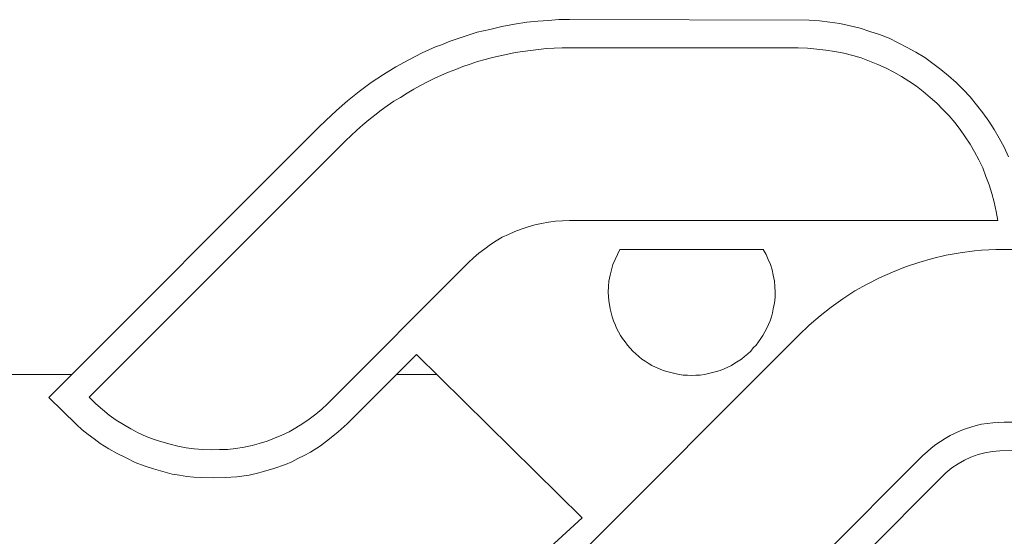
# Model space of a CAD drawing. Header units: metres. Extents: x 964 to 7125, y -212 to 9570.
# Tile 122 of 185: x 2097.438 to 2098.454, y 249.516 to 250.049. Entities that reach past the tile are written whole.
import ezdxf

# ---------------------------------------------------------------- set-up
doc = ezdxf.new("R2010")
doc.units = ezdxf.units.M
doc.linetypes.add('CIĄGłA', pattern=[0])
doc.layers.add('1__logo', color=7, linetype='Continuous')
doc.layers.add('TB_OBRYS1', color=3, linetype='Continuous')
doc.layers.add('a___wymiary', color=9, linetype='Continuous', lineweight=18)
doc.layers.add('AGP1_ELEWACJE', color=7, linetype='Continuous', lineweight=15)

# ---------------------------------------------------------------- blocks, each defined once
blk = doc.blocks.new('WIATA WIDOK PRZEKRÓJ TERENU 2')
at = {"layer": '1__logo', "color": 18, "lineweight": 5, "true_color": 0x000000}
for p, q in [((47230.8, 18976.5), (47243.3, 18979.5)), ((47230.8, 18976.5), (47243.3, 18979.5)), ((47230.8, 18976.5), (47243.3, 18979.5)), ((47230.8, 18976.5), (47243.3, 18979.5)), ((47243.3, 18979.5), (47256.3, 18981.7)), ((47243.3, 18979.5), (47256.3, 18981.7)), ((47243.3, 18979.5), (47256.3, 18981.7)), ((47243.3, 18979.5), (47256.3, 18981.7)), ((47256.3, 18981.7), (47269.2, 18983.9)), ((47256.3, 18981.7), (47269.2, 18983.9)), ((47256.3, 18981.7), (47269.2, 18983.9)), ((47256.3, 18981.7), (47269.2, 18983.9)), ((47269.2, 18983.9), (47280.3, 18985)), ((47269.2, 18983.9), (47280.3, 18985)), ((47269.2, 18983.9), (47280.3, 18985)), ((47269.2, 18983.9), (47280.3, 18985)), ((47280.3, 18985), (47291.4, 18985.7)), ((47280.3, 18985), (47291.4, 18985.7)), ((47280.3, 18985), (47291.4, 18985.7)), ((47280.3, 18985), (47291.4, 18985.7)), ((47291.4, 18985.7), (47302.1, 18986.5)), ((47291.4, 18985.7), (47302.1, 18986.5)), ((47291.4, 18985.7), (47302.1, 18986.5)), ((47291.4, 18985.7), (47302.1, 18986.5)), ((47302.1, 18986.5), (47313.2, 18986.5)), ((47302.1, 18986.5), (47313.2, 18986.5)), ((47302.1, 18986.5), (47313.2, 18986.5)), ((47302.1, 18986.5), (47313.2, 18986.5)), ((47313.2, 18986.5), (47560.3, 18986.1)), ((47313.2, 18986.5), (47560.3, 18986.1)), ((47313.2, 18986.5), (47560.3, 18986.1)), ((47313.2, 18986.5), (47560.3, 18986.1)), ((47560.3, 18986.1), (47571, 18985.4)), ((47560.3, 18986.1), (47571, 18985.4)), ((47560.3, 18986.1), (47571, 18985.4)), ((47560.3, 18986.1), (47571, 18985.4)), ((47571, 18985.4), (47581.7, 18983.9)), ((47571, 18985.4), (47581.7, 18983.9)), ((47571, 18985.4), (47581.7, 18983.9)), ((47571, 18985.4), (47581.7, 18983.9)), ((47581.7, 18983.9), (47592.1, 18982.4)), ((47581.7, 18983.9), (47592.1, 18982.4)), ((47581.7, 18983.9), (47592.1, 18982.4)), ((47581.7, 18983.9), (47592.1, 18982.4)), ((47592.1, 18982.4), (47602.8, 18980.2)), ((47592.1, 18982.4), (47602.8, 18980.2)), ((47592.1, 18982.4), (47602.8, 18980.2)), ((47592.1, 18982.4), (47602.8, 18980.2)), ((47602.8, 18980.2), (47613.1, 18977.6)), ((47602.8, 18980.2), (47613.1, 18977.6)), ((47602.8, 18980.2), (47613.1, 18977.6)), ((47602.8, 18980.2), (47613.1, 18977.6)), ((47613.1, 18977.6), (47623.1, 18974.3)), ((47613.1, 18977.6), (47623.1, 18974.3)), ((47613.1, 18977.6), (47623.1, 18974.3)), ((47613.1, 18977.6), (47623.1, 18974.3)), ((47196.1, 18966.5), (47203.5, 18968.8)), ((47196.1, 18966.5), (47203.5, 18968.8)), ((47196.1, 18966.5), (47203.5, 18968.8)), ((47196.1, 18966.5), (47203.5, 18968.8)), ((47203.5, 18968.8), (47210.5, 18971.3)), ((47203.5, 18968.8), (47210.5, 18971.3)), ((47203.5, 18968.8), (47210.5, 18971.3)), ((47203.5, 18968.8), (47210.5, 18971.3)), ((47210.5, 18971.3), (47217.9, 18973.6)), ((47210.5, 18971.3), (47217.9, 18973.6)), ((47210.5, 18971.3), (47217.9, 18973.6)), ((47210.5, 18971.3), (47217.9, 18973.6)), ((47217.9, 18973.6), (47230.8, 18976.5)), ((47217.9, 18973.6), (47230.8, 18976.5)), ((47217.9, 18973.6), (47230.8, 18976.5)), ((47217.9, 18973.6), (47230.8, 18976.5)), ((47623.1, 18974.3), (47633.1, 18971)), ((47623.1, 18974.3), (47633.1, 18971)), ((47623.1, 18974.3), (47633.1, 18971)), ((47623.1, 18974.3), (47633.1, 18971)), ((47633.1, 18971), (47643, 18967.3)), ((47633.1, 18971), (47643, 18967.3)), ((47633.1, 18971), (47643, 18967.3)), ((47633.1, 18971), (47643, 18967.3)), ((47643, 18967.3), (47652.3, 18962.5)), ((47643, 18967.3), (47652.3, 18962.5)), ((47643, 18967.3), (47652.3, 18962.5)), ((47643, 18967.3), (47652.3, 18962.5)), ((47168, 18955.5), (47175, 18958.4)), ((47168, 18955.5), (47175, 18958.4)), ((47168, 18955.5), (47175, 18958.4)), ((47168, 18955.5), (47175, 18958.4)), ((47175, 18958.4), (47182, 18961)), ((47175, 18958.4), (47182, 18961)), ((47175, 18958.4), (47182, 18961)), ((47175, 18958.4), (47182, 18961)), ((47182, 18961), (47189, 18964)), ((47182, 18961), (47189, 18964)), ((47182, 18961), (47189, 18964)), ((47182, 18961), (47189, 18964)), ((47189, 18964), (47196.1, 18966.5)), ((47189, 18964), (47196.1, 18966.5)), ((47189, 18964), (47196.1, 18966.5)), ((47189, 18964), (47196.1, 18966.5)), ((47297.3, 18956.9), (47305.4, 18957.3)), ((47297.3, 18956.9), (47305.4, 18957.3)), ((47305.4, 18957.3), (47313.5, 18957.3)), ((47305.4, 18957.3), (47313.5, 18957.3)), ((47313.5, 18957.3), (47549.2, 18957.3)), ((47313.5, 18957.3), (47549.2, 18957.3)), ((47549.2, 18957.3), (47558.8, 18956.9)), ((47549.2, 18957.3), (47558.8, 18956.9)), ((47652.3, 18962.5), (47661.5, 18957.7)), ((47652.3, 18962.5), (47661.5, 18957.7)), ((47652.3, 18962.5), (47661.5, 18957.7)), ((47652.3, 18962.5), (47661.5, 18957.7)), ((47661.5, 18957.7), (47670.4, 18952.9)), ((47661.5, 18957.7), (47670.4, 18952.9)), ((47661.5, 18957.7), (47670.4, 18952.9)), ((47661.5, 18957.7), (47670.4, 18952.9)), ((47147.3, 18945.1), (47161, 18952.1)), ((47147.3, 18945.1), (47161, 18952.1)), ((47147.3, 18945.1), (47161, 18952.1)), ((47147.3, 18945.1), (47161, 18952.1)), ((47161, 18952.1), (47168, 18955.5)), ((47161, 18952.1), (47168, 18955.5)), ((47161, 18952.1), (47168, 18955.5)), ((47161, 18952.1), (47168, 18955.5)), ((47226, 18945.5), (47233.7, 18947.3)), ((47226, 18945.5), (47233.7, 18947.3)), ((47233.7, 18947.3), (47241.5, 18949.2)), ((47233.7, 18947.3), (47241.5, 18949.2)), ((47241.5, 18949.2), (47249.3, 18951)), ((47241.5, 18949.2), (47249.3, 18951)), ((47249.3, 18951), (47257, 18952.5)), ((47249.3, 18951), (47257, 18952.5)), ((47257, 18952.5), (47265.1, 18953.6)), ((47257, 18952.5), (47265.1, 18953.6)), ((47265.1, 18953.6), (47272.9, 18954.7)), ((47265.1, 18953.6), (47272.9, 18954.7)), ((47272.9, 18954.7), (47281, 18955.8)), ((47272.9, 18954.7), (47281, 18955.8)), ((47281, 18955.8), (47289.2, 18956.6)), ((47281, 18955.8), (47289.2, 18956.6)), ((47289.2, 18956.6), (47297.3, 18956.9)), ((47289.2, 18956.6), (47297.3, 18956.9)), ((47558.8, 18956.9), (47568.4, 18956.2)), ((47558.8, 18956.9), (47568.4, 18956.2)), ((47568.4, 18956.2), (47577.6, 18955.1)), ((47568.4, 18956.2), (47577.6, 18955.1)), ((47577.6, 18955.1), (47586.9, 18953.6)), ((47577.6, 18955.1), (47586.9, 18953.6)), ((47586.9, 18953.6), (47596.1, 18951.8)), ((47586.9, 18953.6), (47596.1, 18951.8)), ((47596.1, 18951.8), (47605.4, 18949.5)), ((47596.1, 18951.8), (47605.4, 18949.5)), ((47605.4, 18949.5), (47614.2, 18947)), ((47605.4, 18949.5), (47614.2, 18947)), ((47614.2, 18947), (47622.7, 18943.6)), ((47614.2, 18947), (47622.7, 18943.6)), ((47670.4, 18952.9), (47679.6, 18947.3)), ((47670.4, 18952.9), (47679.6, 18947.3)), ((47670.4, 18952.9), (47679.6, 18947.3)), ((47670.4, 18952.9), (47679.6, 18947.3)), ((47679.6, 18947.3), (47688.1, 18941.4)), ((47679.6, 18947.3), (47688.1, 18941.4)), ((47679.6, 18947.3), (47688.1, 18941.4)), ((47679.6, 18947.3), (47688.1, 18941.4)), ((47121.1, 18930), (47134, 18937.7)), ((47121.1, 18930), (47134, 18937.7)), ((47121.1, 18930), (47134, 18937.7)), ((47121.1, 18930), (47134, 18937.7)), ((47134, 18937.7), (47147.3, 18945.1)), ((47134, 18937.7), (47147.3, 18945.1)), ((47134, 18937.7), (47147.3, 18945.1)), ((47134, 18937.7), (47147.3, 18945.1)), ((47195.7, 18935.1), (47203.1, 18938.1)), ((47195.7, 18935.1), (47203.1, 18938.1)), ((47203.1, 18938.1), (47210.5, 18940.7)), ((47203.1, 18938.1), (47210.5, 18940.7)), ((47210.5, 18940.7), (47218.2, 18943.3)), ((47210.5, 18940.7), (47218.2, 18943.3)), ((47218.2, 18943.3), (47226, 18945.5)), ((47218.2, 18943.3), (47226, 18945.5)), ((47622.7, 18943.6), (47631.2, 18940.3)), ((47622.7, 18943.6), (47631.2, 18940.3)), ((47631.2, 18940.3), (47639.7, 18936.6)), ((47631.2, 18940.3), (47639.7, 18936.6)), ((47688.1, 18941.4), (47696.2, 18935.1)), ((47688.1, 18941.4), (47696.2, 18935.1)), ((47688.1, 18941.4), (47696.2, 18935.1)), ((47688.1, 18941.4), (47696.2, 18935.1)), ((47108.5, 18921.5), (47121.1, 18930)), ((47108.5, 18921.5), (47121.1, 18930)), ((47108.5, 18921.5), (47121.1, 18930)), ((47108.5, 18921.5), (47121.1, 18930)), ((47173.5, 18925.9), (47180.9, 18929.2)), ((47173.5, 18925.9), (47180.9, 18929.2)), ((47180.9, 18929.2), (47188.3, 18932.2)), ((47180.9, 18929.2), (47188.3, 18932.2)), ((47188.3, 18932.2), (47195.7, 18935.1)), ((47188.3, 18932.2), (47195.7, 18935.1)), ((47639.7, 18936.6), (47647.8, 18932.2)), ((47639.7, 18936.6), (47647.8, 18932.2)), ((47647.8, 18932.2), (47655.6, 18927.8)), ((47647.8, 18932.2), (47655.6, 18927.8)), ((47655.6, 18927.8), (47663.3, 18922.9)), ((47655.6, 18927.8), (47663.3, 18922.9)), ((47696.2, 18935.1), (47704.3, 18928.5)), ((47696.2, 18935.1), (47704.3, 18928.5)), ((47696.2, 18935.1), (47704.3, 18928.5)), ((47696.2, 18935.1), (47704.3, 18928.5)), ((47704.3, 18928.5), (47712.1, 18921.5)), ((47704.3, 18928.5), (47712.1, 18921.5)), ((47704.3, 18928.5), (47712.1, 18921.5)), ((47704.3, 18928.5), (47712.1, 18921.5)), ((47096, 18912.2), (47108.5, 18921.5)), ((47096, 18912.2), (47108.5, 18921.5)), ((47096, 18912.2), (47108.5, 18921.5)), ((47096, 18912.2), (47108.5, 18921.5)), ((47152.5, 18914.8), (47159.5, 18918.5)), ((47152.5, 18914.8), (47159.5, 18918.5)), ((47159.5, 18918.5), (47166.5, 18922.2)), ((47159.5, 18918.5), (47166.5, 18922.2)), ((47166.5, 18922.2), (47173.5, 18925.9)), ((47166.5, 18922.2), (47173.5, 18925.9)), ((47663.3, 18922.9), (47671.1, 18917.8)), ((47663.3, 18922.9), (47671.1, 18917.8)), ((47671.1, 18917.8), (47678.1, 18912.2)), ((47671.1, 18917.8), (47678.1, 18912.2)), ((47712.1, 18921.5), (47719.5, 18914.1)), ((47712.1, 18921.5), (47719.5, 18914.1)), ((47712.1, 18921.5), (47719.5, 18914.1)), ((47712.1, 18921.5), (47719.5, 18914.1)), ((47084.1, 18902.6), (47096, 18912.2)), ((47084.1, 18902.6), (47096, 18912.2)), ((47084.1, 18902.6), (47096, 18912.2)), ((47084.1, 18902.6), (47096, 18912.2)), ((47131.8, 18902.3), (47138.8, 18906.3)), ((47131.8, 18902.3), (47138.8, 18906.3)), ((47138.8, 18906.3), (47145.5, 18910.8)), ((47138.8, 18906.3), (47145.5, 18910.8)), ((47145.5, 18910.8), (47152.5, 18914.8)), ((47145.5, 18910.8), (47152.5, 18914.8)), ((47678.1, 18912.2), (47685.1, 18906.3)), ((47678.1, 18912.2), (47685.1, 18906.3)), ((47685.1, 18906.3), (47692.2, 18900.4)), ((47685.1, 18906.3), (47692.2, 18900.4)), ((47719.5, 18914.1), (47726.5, 18906.7)), ((47719.5, 18914.1), (47726.5, 18906.7)), ((47719.5, 18914.1), (47726.5, 18906.7)), ((47719.5, 18914.1), (47726.5, 18906.7)), ((47726.5, 18906.7), (47733.2, 18898.6)), ((47726.5, 18906.7), (47733.2, 18898.6)), ((47726.5, 18906.7), (47733.2, 18898.6)), ((47726.5, 18906.7), (47733.2, 18898.6)), ((47072.7, 18892.7), (47084.1, 18902.6)), ((47072.7, 18892.7), (47084.1, 18902.6)), ((47072.7, 18892.7), (47084.1, 18902.6)), ((47072.7, 18892.7), (47084.1, 18902.6)), ((47118.9, 18893), (47125.1, 18897.5)), ((47118.9, 18893), (47125.1, 18897.5)), ((47125.1, 18897.5), (47131.8, 18902.3)), ((47125.1, 18897.5), (47131.8, 18902.3)), ((47692.2, 18900.4), (47698.4, 18893.8)), ((47692.2, 18900.4), (47698.4, 18893.8)), ((47733.2, 18898.6), (47739.4, 18890.4)), ((47733.2, 18898.6), (47739.4, 18890.4)), ((47733.2, 18898.6), (47739.4, 18890.4)), ((47733.2, 18898.6), (47739.4, 18890.4)), ((47061.6, 18882.3), (47072.7, 18892.7)), ((47061.6, 18882.3), (47072.7, 18892.7)), ((47061.6, 18882.3), (47072.7, 18892.7)), ((47061.6, 18882.3), (47072.7, 18892.7)), ((47105.9, 18883.1), (47112.2, 18887.9)), ((47105.9, 18883.1), (47112.2, 18887.9)), ((47112.2, 18887.9), (47118.9, 18893)), ((47112.2, 18887.9), (47118.9, 18893)), ((47698.4, 18893.8), (47704.7, 18887.1)), ((47698.4, 18893.8), (47704.7, 18887.1)), ((47704.7, 18887.1), (47710.6, 18880.5)), ((47704.7, 18887.1), (47710.6, 18880.5)), ((47739.4, 18890.4), (47745.7, 18881.9)), ((47739.4, 18890.4), (47745.7, 18881.9)), ((47739.4, 18890.4), (47745.7, 18881.9)), ((47739.4, 18890.4), (47745.7, 18881.9)), ((47054.2, 18875.3), (47061.6, 18882.3)), ((47054.2, 18875.3), (47061.6, 18882.3)), ((47054.2, 18875.3), (47061.6, 18882.3)), ((47054.2, 18875.3), (47061.6, 18882.3)), ((47093.7, 18872.3), (47100, 18877.9)), ((47093.7, 18872.3), (47100, 18877.9)), ((47100, 18877.9), (47105.9, 18883.1)), ((47100, 18877.9), (47105.9, 18883.1)), ((47710.6, 18880.5), (47716.2, 18873.1)), ((47710.6, 18880.5), (47716.2, 18873.1)), ((47745.7, 18881.9), (47751.3, 18873.1)), ((47745.7, 18881.9), (47751.3, 18873.1)), ((47745.7, 18881.9), (47751.3, 18873.1)), ((47745.7, 18881.9), (47751.3, 18873.1)), ((46776, 18596.7), (47054.2, 18875.3)), ((46776, 18596.7), (47054.2, 18875.3)), ((46776, 18596.7), (47054.2, 18875.3)), ((46776, 18596.7), (47054.2, 18875.3)), ((47081.9, 18861.3), (47087.8, 18866.8)), ((47081.9, 18861.3), (47087.8, 18866.8)), ((47087.8, 18866.8), (47093.7, 18872.3)), ((47087.8, 18866.8), (47093.7, 18872.3)), ((47716.2, 18873.1), (47721.3, 18865.7)), ((47716.2, 18873.1), (47721.3, 18865.7)), ((47721.3, 18865.7), (47726.5, 18857.9)), ((47721.3, 18865.7), (47726.5, 18857.9)), ((47751.3, 18873.1), (47756.4, 18864.2)), ((47751.3, 18873.1), (47756.4, 18864.2)), ((47751.3, 18873.1), (47756.4, 18864.2)), ((47751.3, 18873.1), (47756.4, 18864.2)), ((47066.4, 18846.1), (47081.9, 18861.3)), ((47066.4, 18846.1), (47081.9, 18861.3)), ((47726.5, 18857.9), (47730.9, 18850.2)), ((47726.5, 18857.9), (47730.9, 18850.2)), ((47756.4, 18864.2), (47761.6, 18855)), ((47756.4, 18864.2), (47761.6, 18855)), ((47756.4, 18864.2), (47761.6, 18855)), ((47756.4, 18864.2), (47761.6, 18855)), ((46817.4, 18596.8), (47066.4, 18846.1)), ((46817.4, 18596.8), (47066.4, 18846.1)), ((47066.4, 18846.1), (47066.4, 18846.1)), ((47066.4, 18846.1), (47066.4, 18846.1)), ((47066.4, 18846.1), (47066.4, 18846.1)), ((47066.4, 18846.1), (47066.4, 18846.1)), ((47066.4, 18846.1), (47066.4, 18846.1)), ((47066.4, 18846.1), (47066.4, 18846.1)), ((47066.4, 18846.1), (47066.4, 18846.1)), ((47066.4, 18846.1), (47066.4, 18846.1)), ((47730.9, 18850.2), (47735.4, 18841.7)), ((47730.9, 18850.2), (47735.4, 18841.7)), ((47761.6, 18855), (47766, 18845)), ((47761.6, 18855), (47766, 18845)), ((47761.6, 18855), (47766, 18845)), ((47761.6, 18855), (47766, 18845)), ((47735.4, 18841.7), (47739.4, 18833.6)), ((47735.4, 18841.7), (47739.4, 18833.6)), ((47739.4, 18833.6), (47742.8, 18824.7)), ((47739.4, 18833.6), (47742.8, 18824.7)), ((47742.8, 18824.7), (47746.1, 18816.2)), ((47742.8, 18824.7), (47746.1, 18816.2)), ((47746.1, 18816.2), (47749, 18807)), ((47746.1, 18816.2), (47749, 18807)), ((47749, 18807), (47751.3, 18798.1)), ((47749, 18807), (47751.3, 18798.1)), ((47751.3, 18798.1), (47753.5, 18788.5)), ((47751.3, 18798.1), (47753.5, 18788.5)), ((47753.5, 18788.5), (47755, 18779.3)), ((47753.5, 18788.5), (47755, 18779.3)), ((47277.3, 18774.8), (47270.3, 18772.6)), ((47277.3, 18774.8), (47270.3, 18772.6)), ((47284.3, 18776.3), (47277.3, 18774.8)), ((47284.3, 18776.3), (47277.3, 18774.8)), ((47291.4, 18777.4), (47284.3, 18776.3)), ((47291.4, 18777.4), (47284.3, 18776.3)), ((47298.8, 18778.5), (47291.4, 18777.4)), ((47298.8, 18778.5), (47291.4, 18777.4)), ((47305.8, 18778.9), (47298.8, 18778.5)), ((47305.8, 18778.9), (47298.8, 18778.5)), ((47313.2, 18779.3), (47305.8, 18778.9)), ((47313.2, 18779.3), (47305.8, 18778.9)), ((47755, 18779.3), (47313.2, 18779.3)), ((47755, 18779.3), (47313.2, 18779.3)), ((47250, 18764.8), (47243.7, 18761.9)), ((47250, 18764.8), (47243.7, 18761.9)), ((47256.6, 18767.8), (47250, 18764.8)), ((47256.6, 18767.8), (47250, 18764.8)), ((47263.3, 18770.4), (47256.6, 18767.8)), ((47263.3, 18770.4), (47256.6, 18767.8)), ((47270.3, 18772.6), (47263.3, 18770.4)), ((47270.3, 18772.6), (47263.3, 18770.4)), ((47231.5, 18754.5), (47225.6, 18750.1)), ((47231.5, 18754.5), (47225.6, 18750.1)), ((47237.4, 18758.2), (47231.5, 18754.5)), ((47237.4, 18758.2), (47231.5, 18754.5)), ((47243.7, 18761.9), (47237.4, 18758.2)), ((47243.7, 18761.9), (47237.4, 18758.2)), ((47219.7, 18745.6), (47214.2, 18740.8)), ((47219.7, 18745.6), (47214.2, 18740.8)), ((47225.6, 18750.1), (47219.7, 18745.6)), ((47225.6, 18750.1), (47219.7, 18745.6)), ((47360.1, 18739), (47362.7, 18744.2)), ((47360.1, 18739), (47362.7, 18744.2)), ((47362.7, 18744.2), (47365.2, 18749.3)), ((47362.7, 18744.2), (47365.2, 18749.3)), ((47365.2, 18749.3), (47513, 18749.3)), ((47365.2, 18749.3), (47513, 18749.3)), ((47513, 18749.3), (47516, 18744.2)), ((47513, 18749.3), (47516, 18744.2)), ((47516, 18744.2), (47518.2, 18739)), ((47516, 18744.2), (47518.2, 18739)), ((47701.8, 18743.4), (47716.2, 18746)), ((47701.8, 18743.4), (47716.2, 18746)), ((47701.8, 18743.4), (47716.2, 18746)), ((47701.8, 18743.4), (47716.2, 18746)), ((47716.2, 18746), (47730.9, 18747.9)), ((47716.2, 18746), (47730.9, 18747.9)), ((47716.2, 18746), (47730.9, 18747.9)), ((47716.2, 18746), (47730.9, 18747.9)), ((47730.9, 18747.9), (47738.3, 18748.6)), ((47730.9, 18747.9), (47738.3, 18748.6)), ((47730.9, 18747.9), (47738.3, 18748.6)), ((47730.9, 18747.9), (47738.3, 18748.6)), ((47738.3, 18748.6), (47745.7, 18749)), ((47738.3, 18748.6), (47745.7, 18749)), ((47738.3, 18748.6), (47745.7, 18749)), ((47738.3, 18748.6), (47745.7, 18749)), ((47745.7, 18749), (47753.1, 18749.3)), ((47745.7, 18749), (47753.1, 18749.3)), ((47745.7, 18749), (47753.1, 18749.3)), ((47745.7, 18749), (47753.1, 18749.3)), ((47753.1, 18749.3), (47760.5, 18749.3)), ((47753.1, 18749.3), (47760.5, 18749.3)), ((47753.1, 18749.3), (47760.5, 18749.3)), ((47753.1, 18749.3), (47760.5, 18749.3)), ((47760.5, 18749.3), (47786.4, 18749.3)), ((47760.5, 18749.3), (47786.4, 18749.3)), ((47760.5, 18749.3), (47786.4, 18749.3)), ((47760.5, 18749.3), (47786.4, 18749.3)), ((47209, 18736), (47063.5, 18590.1)), ((47209, 18736), (47063.5, 18590.1)), ((47214.2, 18740.8), (47209, 18736)), ((47214.2, 18740.8), (47209, 18736)), ((47356.4, 18728.3), (47357.9, 18733.8)), ((47356.4, 18728.3), (47357.9, 18733.8)), ((47357.9, 18733.8), (47360.1, 18739)), ((47357.9, 18733.8), (47360.1, 18739)), ((47518.2, 18739), (47520.4, 18733.8)), ((47518.2, 18739), (47520.4, 18733.8)), ((47520.4, 18733.8), (47522.2, 18728.3)), ((47520.4, 18733.8), (47522.2, 18728.3)), ((47659.7, 18731.6), (47673.7, 18736)), ((47659.7, 18731.6), (47673.7, 18736)), ((47659.7, 18731.6), (47673.7, 18736)), ((47659.7, 18731.6), (47673.7, 18736)), ((47673.7, 18736), (47687.7, 18740.1)), ((47673.7, 18736), (47687.7, 18740.1)), ((47673.7, 18736), (47687.7, 18740.1)), ((47673.7, 18736), (47687.7, 18740.1)), ((47687.7, 18740.1), (47701.8, 18743.4)), ((47687.7, 18740.1), (47701.8, 18743.4)), ((47687.7, 18740.1), (47701.8, 18743.4)), ((47687.7, 18740.1), (47701.8, 18743.4)), ((47354.9, 18722.7), (47356.4, 18728.3)), ((47354.9, 18722.7), (47356.4, 18728.3)), ((47522.2, 18728.3), (47523.3, 18722.7)), ((47522.2, 18728.3), (47523.3, 18722.7)), ((47633.1, 18720.2), (47646.4, 18726.1)), ((47633.1, 18720.2), (47646.4, 18726.1)), ((47633.1, 18720.2), (47646.4, 18726.1)), ((47633.1, 18720.2), (47646.4, 18726.1)), ((47646.4, 18726.1), (47659.7, 18731.6)), ((47646.4, 18726.1), (47659.7, 18731.6)), ((47646.4, 18726.1), (47659.7, 18731.6)), ((47646.4, 18726.1), (47659.7, 18731.6)), ((47353.4, 18711.3), (47353.8, 18716.8)), ((47353.4, 18711.3), (47353.8, 18716.8)), ((47353.8, 18716.8), (47354.9, 18722.7)), ((47353.8, 18716.8), (47354.9, 18722.7)), ((47523.3, 18722.7), (47524.5, 18716.8)), ((47523.3, 18722.7), (47524.5, 18716.8)), ((47524.5, 18716.8), (47524.8, 18711.3)), ((47524.5, 18716.8), (47524.8, 18711.3)), ((47607.6, 18706.5), (47620.1, 18713.5)), ((47607.6, 18706.5), (47620.1, 18713.5)), ((47607.6, 18706.5), (47620.1, 18713.5)), ((47607.6, 18706.5), (47620.1, 18713.5)), ((47620.1, 18713.5), (47633.1, 18720.2)), ((47620.1, 18713.5), (47633.1, 18720.2)), ((47620.1, 18713.5), (47633.1, 18720.2)), ((47620.1, 18713.5), (47633.1, 18720.2)), ((47353.1, 18705.4), (47353.4, 18711.3)), ((47353.1, 18705.4), (47353.4, 18711.3)), ((47353.4, 18700.9), (47353.1, 18705.4)), ((47353.4, 18700.9), (47353.1, 18705.4)), ((47524.8, 18711.3), (47525.2, 18705.4)), ((47524.8, 18711.3), (47525.2, 18705.4)), ((47525.2, 18705.4), (47525.2, 18700.9)), ((47525.2, 18705.4), (47525.2, 18700.9)), ((47595, 18698.4), (47607.6, 18706.5)), ((47595, 18698.4), (47607.6, 18706.5)), ((47595, 18698.4), (47607.6, 18706.5)), ((47595, 18698.4), (47607.6, 18706.5)), ((47353.8, 18696.5), (47353.4, 18700.9)), ((47353.8, 18696.5), (47353.4, 18700.9)), ((47354.2, 18692.4), (47353.8, 18696.5)), ((47354.2, 18692.4), (47353.8, 18696.5)), ((47524.8, 18696.5), (47524.1, 18692.4)), ((47524.8, 18696.5), (47524.1, 18692.4)), ((47525.2, 18700.9), (47524.8, 18696.5)), ((47525.2, 18700.9), (47524.8, 18696.5)), ((47583.2, 18689.9), (47595, 18698.4)), ((47583.2, 18689.9), (47595, 18698.4)), ((47583.2, 18689.9), (47595, 18698.4)), ((47583.2, 18689.9), (47595, 18698.4)), ((47354.9, 18688), (47354.2, 18692.4)), ((47354.9, 18688), (47354.2, 18692.4)), ((47356, 18684), (47354.9, 18688)), ((47356, 18684), (47354.9, 18688)), ((47357.1, 18679.9), (47356, 18684)), ((47357.1, 18679.9), (47356, 18684)), ((47522.6, 18684), (47521.5, 18679.9)), ((47522.6, 18684), (47521.5, 18679.9)), ((47523.3, 18688), (47522.6, 18684)), ((47523.3, 18688), (47522.6, 18684)), ((47524.1, 18692.4), (47523.3, 18688)), ((47524.1, 18692.4), (47523.3, 18688)), ((47571.7, 18681), (47583.2, 18689.9)), ((47571.7, 18681), (47583.2, 18689.9)), ((47571.7, 18681), (47583.2, 18689.9)), ((47571.7, 18681), (47583.2, 18689.9)), ((47358.6, 18675.8), (47357.1, 18679.9)), ((47358.6, 18675.8), (47357.1, 18679.9)), ((47360.1, 18671.8), (47358.6, 18675.8)), ((47360.1, 18671.8), (47358.6, 18675.8)), ((47520, 18675.8), (47518.5, 18671.8)), ((47520, 18675.8), (47518.5, 18671.8)), ((47521.5, 18679.9), (47520, 18675.8)), ((47521.5, 18679.9), (47520, 18675.8)), ((47560.3, 18671.4), (47571.7, 18681)), ((47560.3, 18671.4), (47571.7, 18681)), ((47560.3, 18671.4), (47571.7, 18681)), ((47560.3, 18671.4), (47571.7, 18681)), ((47361.6, 18668.1), (47360.1, 18671.8)), ((47361.6, 18668.1), (47360.1, 18671.8)), ((47363.8, 18664.4), (47361.6, 18668.1)), ((47363.8, 18664.4), (47361.6, 18668.1)), ((47365.6, 18660.7), (47363.8, 18664.4)), ((47365.6, 18660.7), (47363.8, 18664.4)), ((47514.8, 18664.4), (47512.6, 18660.7)), ((47514.8, 18664.4), (47512.6, 18660.7)), ((47516.7, 18668.1), (47514.8, 18664.4)), ((47516.7, 18668.1), (47514.8, 18664.4)), ((47518.5, 18671.8), (47516.7, 18668.1)), ((47518.5, 18671.8), (47516.7, 18668.1)), ((47549.6, 18661), (47560.3, 18671.4)), ((47549.6, 18661), (47560.3, 18671.4)), ((47549.6, 18661), (47560.3, 18671.4)), ((47549.6, 18661), (47560.3, 18671.4)), ((47274.4, 18385.5), (47549.6, 18661)), ((47274.4, 18385.5), (47549.6, 18661)), ((47274.4, 18385.5), (47549.6, 18661)), ((47274.4, 18385.5), (47549.6, 18661)), ((47367.8, 18657.4), (47365.6, 18660.7)), ((47367.8, 18657.4), (47365.6, 18660.7)), ((47370.4, 18654), (47367.8, 18657.4)), ((47370.4, 18654), (47367.8, 18657.4)), ((47373, 18650.7), (47370.4, 18654)), ((47373, 18650.7), (47370.4, 18654)), ((47508.2, 18654), (47505.6, 18650.7)), ((47508.2, 18654), (47505.6, 18650.7)), ((47510.4, 18657.4), (47508.2, 18654)), ((47510.4, 18657.4), (47508.2, 18654)), ((47512.6, 18660.7), (47510.4, 18657.4)), ((47512.6, 18660.7), (47510.4, 18657.4)), ((47375.6, 18647.4), (47373, 18650.7)), ((47375.6, 18647.4), (47373, 18650.7)), ((47378.5, 18644.4), (47375.6, 18647.4)), ((47378.5, 18644.4), (47375.6, 18647.4)), ((47381.5, 18641.8), (47378.5, 18644.4)), ((47381.5, 18641.8), (47378.5, 18644.4)), ((47500.1, 18644.4), (47497.1, 18641.8)), ((47500.1, 18644.4), (47497.1, 18641.8)), ((47502.7, 18647.8), (47500.1, 18644.4)), ((47502.7, 18647.8), (47500.1, 18644.4)), ((47505.6, 18650.7), (47502.7, 18647.8)), ((47505.6, 18650.7), (47502.7, 18647.8)), ((47155.4, 18641.1), (47083.8, 18569.4)), ((47155.4, 18641.1), (47083.8, 18569.4)), ((47155.4, 18641.1), (47083.8, 18569.4)), ((47155.4, 18641.1), (47083.8, 18569.4)), ((47326.1, 18472.3), (47155.4, 18641.1)), ((47326.1, 18472.3), (47155.4, 18641.1)), ((47326.1, 18472.3), (47155.4, 18641.1)), ((47326.1, 18472.3), (47155.4, 18641.1)), ((47384.5, 18638.9), (47381.5, 18641.8)), ((47384.5, 18638.9), (47381.5, 18641.8)), ((47387.8, 18636.3), (47384.5, 18638.9)), ((47387.8, 18636.3), (47384.5, 18638.9)), ((47391.1, 18634.1), (47387.8, 18636.3)), ((47391.1, 18634.1), (47387.8, 18636.3)), ((47394.4, 18631.9), (47391.1, 18634.1)), ((47394.4, 18631.9), (47391.1, 18634.1)), ((47487.1, 18634.1), (47483.8, 18631.9)), ((47487.1, 18634.1), (47483.8, 18631.9)), ((47490.5, 18636.3), (47487.1, 18634.1)), ((47490.5, 18636.3), (47487.1, 18634.1)), ((47493.8, 18638.9), (47490.5, 18636.3)), ((47493.8, 18638.9), (47490.5, 18636.3)), ((47497.1, 18641.8), (47493.8, 18638.9)), ((47497.1, 18641.8), (47493.8, 18638.9)), ((47398.1, 18629.7), (47394.4, 18631.9)), ((47398.1, 18629.7), (47394.4, 18631.9)), ((47401.8, 18627.8), (47398.1, 18629.7)), ((47401.8, 18627.8), (47398.1, 18629.7)), ((47405.9, 18626.3), (47401.8, 18627.8)), ((47405.9, 18626.3), (47401.8, 18627.8)), ((47409.6, 18624.5), (47405.9, 18626.3)), ((47409.6, 18624.5), (47405.9, 18626.3)), ((47413.6, 18623.4), (47409.6, 18624.5)), ((47413.6, 18623.4), (47409.6, 18624.5)), ((47417.7, 18622.3), (47413.6, 18623.4)), ((47417.7, 18622.3), (47413.6, 18623.4)), ((47421.8, 18621.2), (47417.7, 18622.3)), ((47421.8, 18621.2), (47417.7, 18622.3)), ((47460.5, 18622.3), (47456.5, 18621.2)), ((47460.5, 18622.3), (47456.5, 18621.2)), ((47464.6, 18623.4), (47460.5, 18622.3)), ((47464.6, 18623.4), (47460.5, 18622.3)), ((47468.7, 18624.5), (47464.6, 18623.4)), ((47468.7, 18624.5), (47464.6, 18623.4)), ((47472.7, 18626.3), (47468.7, 18624.5)), ((47472.7, 18626.3), (47468.7, 18624.5)), ((47476.4, 18627.8), (47472.7, 18626.3)), ((47476.4, 18627.8), (47472.7, 18626.3)), ((47480.1, 18629.7), (47476.4, 18627.8)), ((47480.1, 18629.7), (47476.4, 18627.8)), ((47483.8, 18631.9), (47480.1, 18629.7)), ((47483.8, 18631.9), (47480.1, 18629.7)), ((47426.2, 18620.4), (47421.8, 18621.2)), ((47426.2, 18620.4), (47421.8, 18621.2)), ((47430.3, 18619.7), (47426.2, 18620.4)), ((47430.3, 18619.7), (47426.2, 18620.4)), ((47434.7, 18619.7), (47430.3, 18619.7)), ((47434.7, 18619.7), (47430.3, 18619.7)), ((47439.1, 18619.3), (47434.7, 18619.7)), ((47439.1, 18619.3), (47434.7, 18619.7)), ((47443.6, 18619.7), (47439.1, 18619.3)), ((47443.6, 18619.7), (47439.1, 18619.3)), ((47439.1, 18619.3), (47439.1, 18619.3)), ((47439.1, 18619.3), (47439.1, 18619.3)), ((47448, 18619.7), (47443.6, 18619.7)), ((47448, 18619.7), (47443.6, 18619.7)), ((47452.4, 18620.4), (47448, 18619.7)), ((47452.4, 18620.4), (47448, 18619.7)), ((47456.5, 18621.2), (47452.4, 18620.4)), ((47456.5, 18621.2), (47452.4, 18620.4)), ((46776, 18596.7), (46804.4, 18568.6)), ((46776, 18596.7), (46804.4, 18568.6)), ((46776, 18596.7), (46804.4, 18568.6)), ((46776, 18596.7), (46804.4, 18568.6)), ((46817.4, 18596.8), (46824.3, 18590.1)), ((46817.4, 18596.8), (46824.3, 18590.1)), ((46817.4, 18596.8), (46824.3, 18590.1)), ((46817.4, 18596.8), (46824.3, 18590.1)), ((46817.8, 18596.5), (46817.8, 18596.5)), ((46817.8, 18596.5), (46817.8, 18596.5)), ((46824.3, 18590.1), (46831.3, 18584.1)), ((46824.3, 18590.1), (46831.3, 18584.1)), ((46824.3, 18590.1), (46831.3, 18584.1)), ((46824.3, 18590.1), (46831.3, 18584.1)), ((46831.3, 18584.1), (46838.2, 18578.4)), ((46831.3, 18584.1), (46838.2, 18578.4)), ((46831.3, 18584.1), (46838.2, 18578.4)), ((46831.3, 18584.1), (46838.2, 18578.4)), ((47057.5, 18584.6), (47051.3, 18579.4)), ((47057.5, 18584.6), (47051.3, 18579.4)), ((47063.5, 18590.1), (47057.5, 18584.6)), ((47063.5, 18590.1), (47057.5, 18584.6)), ((46838.2, 18578.4), (46845.5, 18573.2)), ((46838.2, 18578.4), (46845.5, 18573.2)), ((46838.2, 18578.4), (46845.5, 18573.2)), ((46838.2, 18578.4), (46845.5, 18573.2)), ((46845.5, 18573.2), (46852.8, 18568.6)), ((46845.5, 18573.2), (46852.8, 18568.6)), ((46845.5, 18573.2), (46852.8, 18568.6)), ((46845.5, 18573.2), (46852.8, 18568.6)), ((47044.6, 18574.2), (47038, 18569.8)), ((47044.6, 18574.2), (47038, 18569.8)), ((47051.3, 18579.4), (47044.6, 18574.2)), ((47051.3, 18579.4), (47044.6, 18574.2)), ((47761.6, 18571.3), (47755.7, 18570.9)), ((47761.6, 18571.3), (47755.7, 18570.9)), ((47761.6, 18571.3), (47755.7, 18570.9)), ((47761.6, 18571.3), (47755.7, 18570.9)), ((47773.8, 18571.3), (47761.6, 18571.3)), ((47773.8, 18571.3), (47761.6, 18571.3)), ((47773.8, 18571.3), (47761.6, 18571.3)), ((47773.8, 18571.3), (47761.6, 18571.3)), ((46804.4, 18568.6), (46810.3, 18563.3)), ((46804.4, 18568.6), (46804.4, 18568.6)), ((46804.4, 18568.6), (46810.3, 18563.3)), ((46804.4, 18568.6), (46810.3, 18563.3)), ((46804.4, 18568.6), (46804.4, 18568.6)), ((46804.4, 18568.6), (46810.3, 18563.3)), ((46810.3, 18563.3), (46816.5, 18558.4)), ((46810.3, 18563.3), (46816.5, 18558.4)), ((46810.3, 18563.3), (46816.5, 18558.4)), ((46810.3, 18563.3), (46816.5, 18558.4)), ((46852.8, 18568.6), (46860.5, 18564.1)), ((46852.8, 18568.6), (46860.5, 18564.1)), ((46852.8, 18568.6), (46860.5, 18564.1)), ((46852.8, 18568.6), (46860.5, 18564.1)), ((46860.5, 18564.1), (46868.2, 18560.3)), ((46860.5, 18564.1), (46868.2, 18560.3)), ((46860.5, 18564.1), (46868.2, 18560.3)), ((46860.5, 18564.1), (46868.2, 18560.3)), ((47023.9, 18561.3), (47016.2, 18557.6)), ((47023.9, 18561.3), (47016.2, 18557.6)), ((47030.9, 18565.4), (47023.9, 18561.3)), ((47030.9, 18565.4), (47023.9, 18561.3)), ((47038, 18569.8), (47030.9, 18565.4)), ((47038, 18569.8), (47030.9, 18565.4)), ((47074.5, 18561.3), (47065.3, 18553.9)), ((47074.5, 18561.3), (47065.3, 18553.9)), ((47074.5, 18561.3), (47065.3, 18553.9)), ((47074.5, 18561.3), (47065.3, 18553.9)), ((47083.8, 18569.4), (47074.5, 18561.3)), ((47083.8, 18569.4), (47074.5, 18561.3)), ((47083.8, 18569.4), (47074.5, 18561.3)), ((47083.8, 18569.4), (47074.5, 18561.3)), ((47716.2, 18562.1), (47711, 18559.8)), ((47716.2, 18562.1), (47711, 18559.8)), ((47716.2, 18562.1), (47711, 18559.8)), ((47716.2, 18562.1), (47711, 18559.8)), ((47721.7, 18564.3), (47716.2, 18562.1)), ((47721.7, 18564.3), (47716.2, 18562.1)), ((47721.7, 18564.3), (47716.2, 18562.1)), ((47721.7, 18564.3), (47716.2, 18562.1)), ((47727.3, 18566.1), (47721.7, 18564.3)), ((47727.3, 18566.1), (47721.7, 18564.3)), ((47727.3, 18566.1), (47721.7, 18564.3)), ((47727.3, 18566.1), (47721.7, 18564.3)), ((47732.8, 18567.6), (47727.3, 18566.1)), ((47732.8, 18567.6), (47727.3, 18566.1)), ((47732.8, 18567.6), (47727.3, 18566.1)), ((47732.8, 18567.6), (47727.3, 18566.1)), ((47738.3, 18569.1), (47732.8, 18567.6)), ((47738.3, 18569.1), (47732.8, 18567.6)), ((47738.3, 18569.1), (47732.8, 18567.6)), ((47738.3, 18569.1), (47732.8, 18567.6)), ((47744.2, 18569.8), (47738.3, 18569.1)), ((47744.2, 18569.8), (47738.3, 18569.1)), ((47744.2, 18569.8), (47738.3, 18569.1)), ((47744.2, 18569.8), (47738.3, 18569.1)), ((47749.8, 18570.5), (47744.2, 18569.8)), ((47749.8, 18570.5), (47744.2, 18569.8)), ((47749.8, 18570.5), (47744.2, 18569.8)), ((47749.8, 18570.5), (47744.2, 18569.8)), ((47755.7, 18570.9), (47749.8, 18570.5)), ((47755.7, 18570.9), (47749.8, 18570.5)), ((47755.7, 18570.9), (47749.8, 18570.5)), ((47755.7, 18570.9), (47749.8, 18570.5)), ((46816.5, 18558.4), (46822.7, 18553.9)), ((46816.5, 18558.4), (46822.7, 18553.9)), ((46816.5, 18558.4), (46822.7, 18553.9)), ((46816.5, 18558.4), (46822.7, 18553.9)), ((46822.7, 18553.9), (46828.9, 18549)), ((46822.7, 18553.9), (46828.9, 18549)), ((46822.7, 18553.9), (46828.9, 18549)), ((46822.7, 18553.9), (46828.9, 18549)), ((46868.2, 18560.3), (46876.3, 18556.5)), ((46868.2, 18560.3), (46876.3, 18556.5)), ((46868.2, 18560.3), (46876.3, 18556.5)), ((46868.2, 18560.3), (46876.3, 18556.5)), ((46876.3, 18556.5), (46884.4, 18553.4)), ((46876.3, 18556.5), (46884.4, 18553.4)), ((46876.3, 18556.5), (46884.4, 18553.4)), ((46876.3, 18556.5), (46884.4, 18553.4)), ((46884.4, 18553.4), (46892.5, 18550.7)), ((46884.4, 18553.4), (46892.5, 18550.7)), ((46884.4, 18553.4), (46892.5, 18550.7)), ((46884.4, 18553.4), (46892.5, 18550.7)), ((46892.5, 18550.7), (46900.9, 18548.3)), ((46892.5, 18550.7), (46900.9, 18548.3)), ((46892.5, 18550.7), (46900.9, 18548.3)), ((46892.5, 18550.7), (46900.9, 18548.3)), ((47001, 18551.7), (46992.9, 18549.1)), ((47001, 18551.7), (46992.9, 18549.1)), ((47008.8, 18554.7), (47001, 18551.7)), ((47008.8, 18554.7), (47001, 18551.7)), ((47016.2, 18557.6), (47008.8, 18554.7)), ((47016.2, 18557.6), (47008.8, 18554.7)), ((47065.3, 18553.9), (47056.1, 18546.9)), ((47065.3, 18553.9), (47056.1, 18546.9)), ((47065.3, 18553.9), (47056.1, 18546.9)), ((47065.3, 18553.9), (47056.1, 18546.9)), ((47695.9, 18551.3), (47691.1, 18548)), ((47695.9, 18551.3), (47691.1, 18548)), ((47695.9, 18551.3), (47691.1, 18548)), ((47695.9, 18551.3), (47691.1, 18548)), ((47700.7, 18554.3), (47695.9, 18551.3)), ((47700.7, 18554.3), (47695.9, 18551.3)), ((47700.7, 18554.3), (47695.9, 18551.3)), ((47700.7, 18554.3), (47695.9, 18551.3)), ((47705.8, 18557.3), (47700.7, 18554.3)), ((47705.8, 18557.3), (47700.7, 18554.3)), ((47705.8, 18557.3), (47700.7, 18554.3)), ((47705.8, 18557.3), (47700.7, 18554.3)), ((47711, 18559.8), (47705.8, 18557.3)), ((47711, 18559.8), (47705.8, 18557.3)), ((47711, 18559.8), (47705.8, 18557.3)), ((47711, 18559.8), (47705.8, 18557.3)), ((46828.9, 18549), (46837.7, 18543.7)), ((46828.9, 18549), (46837.7, 18543.7)), ((46828.9, 18549), (46837.7, 18543.7)), ((46828.9, 18549), (46837.7, 18543.7)), ((46837.7, 18543.7), (46846.5, 18538.8)), ((46837.7, 18543.7), (46846.5, 18538.8)), ((46837.7, 18543.7), (46846.5, 18538.8)), ((46837.7, 18543.7), (46846.5, 18538.8)), ((46900.9, 18548.3), (46909, 18546.4)), ((46900.9, 18548.3), (46909, 18546.4)), ((46900.9, 18548.3), (46909, 18546.4)), ((46900.9, 18548.3), (46909, 18546.4)), ((46909, 18546.4), (46917.5, 18544.8)), ((46909, 18546.4), (46917.5, 18544.8)), ((46909, 18546.4), (46917.5, 18544.8)), ((46909, 18546.4), (46917.5, 18544.8)), ((46917.5, 18544.8), (46926, 18543.5)), ((46917.5, 18544.8), (46926, 18543.5)), ((46917.5, 18544.8), (46926, 18543.5)), ((46917.5, 18544.8), (46926, 18543.5)), ((46926, 18543.5), (46934.9, 18543)), ((46926, 18543.5), (46934.9, 18543)), ((46926, 18543.5), (46934.9, 18543)), ((46926, 18543.5), (46934.9, 18543)), ((46934.9, 18543), (46943.3, 18542.5)), ((46934.9, 18543), (46943.3, 18542.5)), ((46934.9, 18543), (46943.3, 18542.5)), ((46934.9, 18543), (46943.3, 18542.5)), ((46943.3, 18542.5), (46951.8, 18542.8)), ((46943.3, 18542.5), (46951.8, 18542.8)), ((46943.3, 18542.5), (46951.8, 18542.8)), ((46943.3, 18542.5), (46951.8, 18542.8)), ((46951.8, 18542.8), (46960.3, 18543)), ((46951.8, 18542.8), (46960.3, 18543)), ((46951.8, 18542.8), (46960.3, 18543)), ((46951.8, 18542.8), (46960.3, 18543)), ((46960.3, 18543), (46968.9, 18544)), ((46960.3, 18543), (46968.9, 18544)), ((46960.3, 18543), (46968.9, 18544)), ((46960.3, 18543), (46968.9, 18544)), ((46968.9, 18544), (46977.4, 18545.4)), ((46968.9, 18544), (46977.4, 18545.4)), ((46968.9, 18544), (46977.4, 18545.4)), ((46968.9, 18544), (46977.4, 18545.4)), ((46977.4, 18545.4), (46985.6, 18547)), ((46977.4, 18545.4), (46985.6, 18547)), ((46977.4, 18545.4), (46985.6, 18547)), ((46977.4, 18545.4), (46985.6, 18547)), ((46992.9, 18549.1), (46985.6, 18547)), ((46992.9, 18549.1), (46985.6, 18547)), ((47056.1, 18546.9), (47045.7, 18540.3)), ((47056.1, 18546.9), (47045.7, 18540.3)), ((47056.1, 18546.9), (47045.7, 18540.3)), ((47056.1, 18546.9), (47045.7, 18540.3)), ((47682.2, 18540.6), (47677.8, 18536.6)), ((47682.2, 18540.6), (47677.8, 18536.6)), ((47682.2, 18540.6), (47677.8, 18536.6)), ((47682.2, 18540.6), (47677.8, 18536.6)), ((47686.2, 18544.3), (47682.2, 18540.6)), ((47686.2, 18544.3), (47682.2, 18540.6)), ((47686.2, 18544.3), (47682.2, 18540.6)), ((47686.2, 18544.3), (47682.2, 18540.6)), ((47691.1, 18548), (47686.2, 18544.3)), ((47691.1, 18548), (47686.2, 18544.3)), ((47691.1, 18548), (47686.2, 18544.3)), ((47691.1, 18548), (47686.2, 18544.3)), ((47749.4, 18541), (47741.7, 18539.5)), ((47749.4, 18541), (47741.7, 18539.5)), ((47749.4, 18541), (47741.7, 18539.5)), ((47749.4, 18541), (47741.7, 18539.5)), ((47757.2, 18541.7), (47749.4, 18541)), ((47757.2, 18541.7), (47749.4, 18541)), ((47757.2, 18541.7), (47749.4, 18541)), ((47757.2, 18541.7), (47749.4, 18541)), ((47845.8, 18542.1), (47757.2, 18541.7)), ((47845.8, 18542.1), (47757.2, 18541.7)), ((47845.8, 18542.1), (47757.2, 18541.7)), ((47845.8, 18542.1), (47757.2, 18541.7)), ((46846.5, 18538.8), (46855.7, 18534.2)), ((46846.5, 18538.8), (46855.7, 18534.2)), ((46846.5, 18538.8), (46855.7, 18534.2)), ((46846.5, 18538.8), (46855.7, 18534.2)), ((46855.7, 18534.2), (46864.8, 18529.7)), ((46855.7, 18534.2), (46864.8, 18529.7)), ((46855.7, 18534.2), (46864.8, 18529.7)), ((46855.7, 18534.2), (46864.8, 18529.7)), ((47032.8, 18533.6), (47026.5, 18530.3)), ((47032.8, 18533.6), (47026.5, 18530.3)), ((47032.8, 18533.6), (47026.5, 18530.3)), ((47032.8, 18533.6), (47026.5, 18530.3)), ((47039.4, 18536.6), (47032.8, 18533.6)), ((47039.4, 18536.6), (47032.8, 18533.6)), ((47039.4, 18536.6), (47032.8, 18533.6)), ((47039.4, 18536.6), (47032.8, 18533.6)), ((47045.7, 18540.3), (47039.4, 18536.6)), ((47045.7, 18540.3), (47039.4, 18536.6)), ((47045.7, 18540.3), (47039.4, 18536.6)), ((47045.7, 18540.3), (47039.4, 18536.6)), ((47677.8, 18536.6), (47274.4, 18133.2)), ((47677.8, 18536.6), (47274.4, 18133.2)), ((47677.8, 18536.6), (47274.4, 18133.2)), ((47677.8, 18536.6), (47274.4, 18133.2)), ((47720.6, 18531.8), (47714, 18528.1)), ((47720.6, 18531.8), (47714, 18528.1)), ((47720.6, 18531.8), (47714, 18528.1)), ((47720.6, 18531.8), (47714, 18528.1)), ((47727.3, 18535.1), (47720.6, 18531.8)), ((47727.3, 18535.1), (47720.6, 18531.8)), ((47727.3, 18535.1), (47720.6, 18531.8)), ((47727.3, 18535.1), (47720.6, 18531.8)), ((47734.6, 18537.7), (47727.3, 18535.1)), ((47734.6, 18537.7), (47727.3, 18535.1)), ((47734.6, 18537.7), (47727.3, 18535.1)), ((47734.6, 18537.7), (47727.3, 18535.1)), ((47741.7, 18539.5), (47734.6, 18537.7)), ((47741.7, 18539.5), (47734.6, 18537.7)), ((47741.7, 18539.5), (47734.6, 18537.7)), ((47741.7, 18539.5), (47734.6, 18537.7)), ((46864.8, 18529.7), (46874.4, 18526.2)), ((46864.8, 18529.7), (46874.4, 18526.2)), ((46864.8, 18529.7), (46874.4, 18526.2)), ((46864.8, 18529.7), (46874.4, 18526.2)), ((46874.4, 18526.2), (46884, 18523.1)), ((46874.4, 18526.2), (46884, 18523.1)), ((46874.4, 18526.2), (46884, 18523.1)), ((46874.4, 18526.2), (46884, 18523.1)), ((46884, 18523.1), (46893.5, 18520.4)), ((46884, 18523.1), (46893.5, 18520.4)), ((46884, 18523.1), (46893.5, 18520.4)), ((46884, 18523.1), (46893.5, 18520.4)), ((46893.5, 18520.4), (46903.1, 18517.6)), ((46893.5, 18520.4), (46903.1, 18517.6)), ((46893.5, 18520.4), (46903.1, 18517.6)), ((46893.5, 18520.4), (46903.1, 18517.6)), ((47008, 18523.3), (46997.2, 18520.1)), ((47008, 18523.3), (46997.2, 18520.1)), ((47008, 18523.3), (46997.2, 18520.1)), ((47008, 18523.3), (46997.2, 18520.1)), ((47019.9, 18527.3), (47008, 18523.3)), ((47019.9, 18527.3), (47008, 18523.3)), ((47019.9, 18527.3), (47008, 18523.3)), ((47019.9, 18527.3), (47008, 18523.3)), ((47026.5, 18530.3), (47019.9, 18527.3)), ((47026.5, 18530.3), (47019.9, 18527.3)), ((47026.5, 18530.3), (47019.9, 18527.3)), ((47026.5, 18530.3), (47019.9, 18527.3)), ((47707.7, 18524), (47701.4, 18518.8)), ((47707.7, 18524), (47701.4, 18518.8)), ((47707.7, 18524), (47701.4, 18518.8)), ((47707.7, 18524), (47701.4, 18518.8)), ((47714, 18528.1), (47707.7, 18524)), ((47714, 18528.1), (47707.7, 18524)), ((47714, 18528.1), (47707.7, 18524)), ((47714, 18528.1), (47707.7, 18524)), ((46903.1, 18517.6), (46910.8, 18516.4)), ((46903.1, 18517.6), (46910.8, 18516.4)), ((46903.1, 18517.6), (46910.8, 18516.4)), ((46903.1, 18517.6), (46910.8, 18516.4)), ((46910.8, 18516.4), (46918.2, 18515.2)), ((46910.8, 18516.4), (46918.2, 18515.2)), ((46910.8, 18516.4), (46918.2, 18515.2)), ((46910.8, 18516.4), (46918.2, 18515.2)), ((46918.2, 18515.2), (46925.6, 18514.4)), ((46918.2, 18515.2), (46925.6, 18514.4)), ((46918.2, 18515.2), (46925.6, 18514.4)), ((46918.2, 18515.2), (46925.6, 18514.4)), ((46925.6, 18514.4), (46933, 18513.9)), ((46925.6, 18514.4), (46933, 18513.9)), ((46925.6, 18514.4), (46933, 18513.9)), ((46925.6, 18514.4), (46933, 18513.9)), ((46933, 18513.9), (46945.5, 18513.7)), ((46933, 18513.9), (46945.5, 18513.7)), ((46933, 18513.9), (46945.5, 18513.7)), ((46933, 18513.9), (46945.5, 18513.7)), ((46945.5, 18513.7), (46957.7, 18513.9)), ((46945.5, 18513.7), (46957.7, 18513.9)), ((46945.5, 18513.7), (46957.7, 18513.9)), ((46945.5, 18513.7), (46957.7, 18513.9)), ((46957.7, 18513.9), (46969.9, 18514.8)), ((46957.7, 18513.9), (46969.9, 18514.8)), ((46957.7, 18513.9), (46969.9, 18514.8)), ((46957.7, 18513.9), (46969.9, 18514.8)), ((46969.9, 18514.8), (46982.5, 18516.5)), ((46969.9, 18514.8), (46982.5, 18516.5)), ((46969.9, 18514.8), (46982.5, 18516.5)), ((46969.9, 18514.8), (46982.5, 18516.5)), ((46982.5, 18516.5), (46992.5, 18518.9)), ((46982.5, 18516.5), (46992.5, 18518.9)), ((46982.5, 18516.5), (46992.5, 18518.9)), ((46982.5, 18516.5), (46992.5, 18518.9)), ((46992.5, 18518.9), (46997.2, 18520.1)), ((46992.5, 18518.9), (46997.2, 18520.1)), ((46992.5, 18518.9), (46997.2, 18520.1)), ((46992.5, 18518.9), (46997.2, 18520.1)), ((47701.4, 18518.8), (47274, 18091.4)), ((47701.4, 18518.8), (47274, 18091.4)), ((47701.4, 18518.8), (47274, 18091.4)), ((47701.4, 18518.8), (47274, 18091.4)), ((47253.3, 18406.2), (47326.1, 18472.3)), ((47253.3, 18406.2), (47326.1, 18472.3)), ((47253.3, 18406.2), (47326.1, 18472.3)), ((47253.3, 18406.2), (47326.1, 18472.3))]:
    blk.add_line(p, q, dxfattribs=at)
at = {"layer": 'a___wymiary', "color": 18, "lineweight": 5, "true_color": 0x000000}
for points in [[(46799.6, 18620.3), (39624, 18620.3)], [(47176.4, 18620.3), (47134.6, 18620.3)]]:
    blk.add_lwpolyline(points, dxfattribs=at)
at = {"layer": 'TB_OBRYS1', "color": 18, "lineweight": 5, "true_color": 0x000000}
for points in [[(47987.7, 18620.3), (49058.1, 18620.3), (49058.1, 17920.3), (39043.1, 17920.3), (39043.1, 18620.3), (46799.6, 18620.3)], [(47134.6, 18620.3), (47176.4, 18620.3)]]:
    blk.add_lwpolyline(points, dxfattribs=at)

msp = doc.modelspace()

# ---------------------------------------------------------------- block references
at = {"layer": 'AGP1_ELEWACJE', "linetype": 'CIĄGłA', "lineweight": 5, "xscale": 0.001, "yscale": 0.001, "zscale": 0.001}
msp.add_blockref('WIATA WIDOK PRZEKRÓJ TERENU 2', (2050.6923, 231.0622), dxfattribs=at)

doc.saveas('drawing.dxf')
